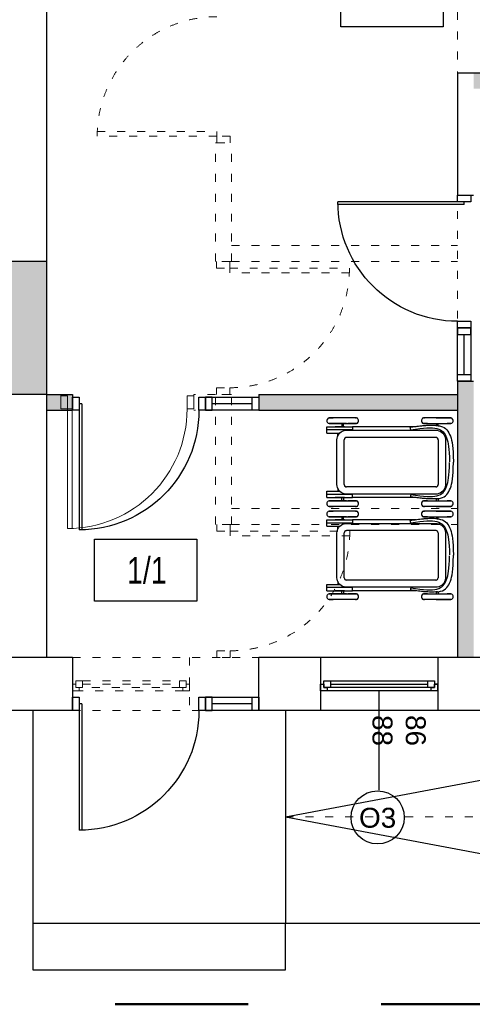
# Model space of a CAD drawing. Header units: millimetres. Extents: x 3698380 to 4312681, y 679670 to 844285.
# Tile 33 of 100: x 3970672 to 3974075, y 709262 to 716673. Entities that reach past the tile are written whole.
import ezdxf
from ezdxf.enums import TextEntityAlignment as Align

# ---------------------------------------------------------------- set-up
doc = ezdxf.new("R2010")
doc.units = ezdxf.units.MM
doc.header["$LTSCALE"] = 10
doc.linetypes.add('1', pattern=[2, 1, -1])
doc.linetypes.add('ACAD_ISO03W100', pattern=[30, 12, -18])
doc.layers.add('0 20 cienka', color=8, linetype='Continuous', lineweight=20)
doc.layers.add('HVAC_zakres_opracowania', color=1, linetype='1', lineweight=50)
for name, color, linetype in [('_wytyczne ele', 6, 'Continuous'), ('A_bloki', 252, 'Continuous'), ('A_kreskowanie', 8, 'Continuous'), ('A_opis_pom', 3, 'Continuous'), ('A_sc_istn', 252, 'Continuous'), ('A_sc_proj', 2, 'Continuous'), ('A_stolarka', 252, 'Continuous'), ('A_wymiary', 1, 'Continuous')]:
    doc.layers.add(name, color=color, linetype=linetype)
doc.styles.get("Standard").update_dxf_attribs({"font": 'arial.ttf'})
doc.styles.add('Strzałki', font='ic-isocp.shx', dxfattribs={"width": 0.8})

# ---------------------------------------------------------------- blocks, each defined once
blk = doc.blocks.new('*U463')
at = {"color": 252}
for p, q in [((-16.5, 20), (-21.5, 20)), ((-21.5, 15), (-19, 15)), ((-19, 15), (-19, 17.5)), ((-19, 17.5), (-16.5, 17.5)), ((-14, 17.5), (-19, 17.5)), ((-19, 17.5), (-19, 12.5)), ((-16.5, 17.5), (-16.5, 20)), ((61.5, 20), (-16.5, 20)), ((-14, 12.5), (-14, 17.5)), ((59, 17.5), (-14, 17.5)), ((-14, 15), (59, 15)), ((64, 17.5), (59, 17.5)), ((59, 17.5), (59, 12.5)), ((66.5, 20), (61.5, 20)), ((61.5, 20), (61.5, 17.5)), ((61.5, 17.5), (64, 17.5)), ((64, 17.5), (64, 15)), ((64, 12.5), (64, 17.5)), ((64, 15), (66.5, 15)), ((-19, 12.5), (-14, 12.5)), ((-14, 12.5), (59, 12.5)), ((-14, 12.5), (59, 12.5)), ((59, 12.5), (64, 12.5))]:
    blk.add_line(p, q, dxfattribs=at)
for points in [[(-21.5, 20), (-21.5, 15), (-19, 15)], [(66.5, 20), (66.5, 15), (64, 15)]]:
    blk.add_lwpolyline(points, dxfattribs=at)
blk = doc.blocks.new('*U338')
at = {"color": 252}
blk.add_lwpolyline([(75, 0), (0, 0)], dxfattribs=at)
for tag, p in [('S', (30, 5)), ('H', (30, -20))]:
    blk.add_attdef(tag, text='', height=15, dxfattribs=at).set_placement(p, align=Align.CENTER)
blk = doc.blocks.new('*U469')
at = {"color": 252}
for points in [[(35, 900), (35, 0), (0, 0), (0, 900)], [(-50, -100), (0, -100), (0, 0), (-50, 0)], [(950, 0), (950, -100), (900, -100), (900, 0)]]:
    blk.add_lwpolyline(points, close=True, dxfattribs=at)
blk.add_arc((0, 0), 900, 0, 90, dxfattribs=at)
blk = doc.blocks.new('jndf')
at = {"layer": 'A_stolarka', "ltscale": 2}
for p, q in [((6685.7, -1555593.7), (6685.7, -1556543.7)), ((6685.7, -1555593.7), (6705.7, -1555593.7)), ((6705.7, -1555593.7), (6705.7, -1556543.7))]:
    blk.add_line(p, q, dxfattribs=at)
for points in [[(5755.7, -1555643.7), (5805.7, -1555643.7), (5805.7, -1555543.7), (5755.7, -1555543.7)], [(6705.7, -1555643.7), (6755.7, -1555643.7), (6755.7, -1555543.7), (6705.7, -1555543.7)]]:
    blk.add_lwpolyline(points, close=True, dxfattribs=at)
blk.add_arc((6705.7, -1555643.7), 900, 180, 270, dxfattribs=at)
blk = doc.blocks.new('WÓZEK DZIECIĘCY - WÓZEK DZIECIĘCY-1322588-0 PARTER')
at = {"layer": 'A_bloki'}
for p, q in [((-0.38, 0), (0, 0)), ((0.38, 0), (0, 0)), ((-33.27, -1.81), (-33.27, -2.16)), ((-33.27, -13.04), (-33.27, -1.81)), ((-33.27, -2.16), (-33.27, -2.53)), ((-33.27, -2.53), (-33.27, -2.91)), ((-33.27, -2.91), (-33.27, -3.31)), ((-33.27, -3.31), (-33.27, -3.72)), ((-33.27, -3.72), (-33.27, -4.15)), ((-33.27, -4.15), (-33.27, -4.59)), ((-33.27, -4.59), (-33.27, -5.04)), ((-33.27, -5.04), (-33.27, -5.5)), ((-33.27, -5.5), (-33.27, -5.97)), ((-33.27, -5.97), (-33.27, -6.45)), ((-33.27, -6.45), (-33.27, -6.94)), ((-33.27, -6.94), (-33.27, -7.44)), ((-28.98, -1.81), (-28.98, -4.77)), ((-28.98, -2.03), (-28.98, -1.81)), ((-28.98, -2.39), (-28.98, -2.03)), ((-28.98, -2.77), (-28.98, -2.39)), ((-28.98, -3.16), (-28.98, -2.77)), ((-28.98, -3.57), (-28.98, -3.16)), ((-28.98, -3.99), (-28.98, -3.57)), ((-28.98, -4.43), (-28.98, -3.99)), ((-28.98, -4.87), (-28.98, -4.43)), ((-28.98, -5.33), (-28.98, -4.87)), ((-28.98, -5.8), (-28.98, -5.33)), ((-28.98, -6.46), (-28.98, -5.6)), ((-28.98, -6.28), (-28.98, -5.8)), ((-28.98, -6.76), (-28.98, -6.28)), ((-28.98, -7.26), (-28.98, -6.76)), ((-28.98, -7.76), (-28.98, -7.26)), ((-28.98, -18.56), (-28.98, -7.35)), ((-21.8, -7.98), (-20.88, -7.24)), ((-20.88, -7.24), (-19.86, -6.66)), ((-19.86, -6.66), (-18.76, -6.25)), ((-18.76, -6.25), (-16.81, -5.99)), ((-16.81, -5.99), (0, -5.99)), ((0, -5.99), (16.81, -5.99)), ((16.81, -5.99), (18.76, -6.25)), ((18.76, -6.25), (19.86, -6.66)), ((19.86, -6.66), (20.88, -7.24)), ((20.88, -7.24), (21.8, -7.98)), ((28.98, -1.81), (28.98, -4.77)), ((28.98, -2.03), (28.98, -1.81)), ((28.98, -2.39), (28.98, -2.03)), ((28.98, -2.77), (28.98, -2.39)), ((28.98, -3.16), (28.98, -2.77)), ((28.98, -3.57), (28.98, -3.16)), ((28.98, -3.99), (28.98, -3.57)), ((28.98, -4.43), (28.98, -3.99)), ((28.98, -4.87), (28.98, -4.43)), ((28.98, -5.33), (28.98, -4.87)), ((28.98, -5.8), (28.98, -5.33)), ((28.98, -6.46), (28.98, -5.6)), ((28.98, -6.28), (28.98, -5.8)), ((28.98, -6.76), (28.98, -6.28)), ((28.98, -7.26), (28.98, -6.76)), ((28.98, -7.76), (28.98, -7.26)), ((28.98, -18.56), (28.98, -7.35)), ((33.27, -1.81), (33.27, -2.16)), ((33.27, -13.04), (33.27, -1.81)), ((33.27, -2.16), (33.27, -2.53)), ((33.27, -2.53), (33.27, -2.91)), ((33.27, -2.91), (33.27, -3.31)), ((33.27, -3.31), (33.27, -3.72)), ((33.27, -3.72), (33.27, -4.15)), ((33.27, -4.15), (33.27, -4.59)), ((33.27, -4.59), (33.27, -5.04)), ((33.27, -5.04), (33.27, -5.5)), ((33.27, -5.5), (33.27, -5.97)), ((33.27, -5.97), (33.27, -6.45)), ((33.27, -6.45), (33.27, -6.94)), ((33.27, -6.94), (33.27, -7.44)), ((-33.27, -7.44), (-33.27, -7.95)), ((-33.27, -7.95), (-33.27, -8.46)), ((-33.27, -8.46), (-33.27, -8.98)), ((-33.27, -8.98), (-33.27, -9.51)), ((-33.27, -9.51), (-33.27, -10.04)), ((-33.27, -10.04), (-33.27, -10.57)), ((-33.27, -10.57), (-33.27, -11.1)), ((-33.27, -11.1), (-33.27, -11.64)), ((-33.27, -11.64), (-33.27, -12.17)), ((-33.27, -12.17), (-33.27, -12.71)), ((-33.27, -12.71), (-33.27, -13.24)), ((-33.27, -13.24), (-33.27, -13.78)), ((-33.27, -13.78), (-33.27, -14.31)), ((-33.27, -14.31), (-33.27, -14.84)), ((-28.98, -8.28), (-28.98, -7.76)), ((-28.98, -8.79), (-28.98, -8.28)), ((-28.98, -9.31), (-28.98, -8.79)), ((-28.98, -9.84), (-28.98, -9.31)), ((-28.98, -10.37), (-28.98, -9.84)), ((-28.98, -10.91), (-28.98, -10.37)), ((-28.98, -11.44), (-28.98, -10.91)), ((-28.98, -11.98), (-28.98, -11.44)), ((-28.98, -12.51), (-28.98, -11.98)), ((-28.98, -13.05), (-28.98, -12.51)), ((-28.98, -13.58), (-28.98, -13.05)), ((-28.98, -14.11), (-28.98, -13.58)), ((-28.98, -14.64), (-28.98, -14.11)), ((-28.98, -15.17), (-28.98, -14.64)), ((-27.43, -11.45), (-28.76, -11.45)), ((-28.76, -12.64), (-27.57, -12.64)), ((-24.06, -13.23), (-23.96, -12.06)), ((-24.06, -43.6), (-24.06, -13.23)), ((-23.96, -12.06), (-23.68, -10.92)), ((-23.68, -10.92), (-23.22, -9.84)), ((-23.22, -9.84), (-22.58, -8.85)), ((-22.58, -8.85), (-21.8, -7.98)), ((-18.59, -13.23), (-18.59, -80.23)), ((-16.81, -11.46), (0, -11.46)), ((0, -11.46), (16.81, -11.46)), ((18.59, -13.23), (18.59, -80.23)), ((21.8, -7.98), (22.58, -8.85)), ((22.58, -8.85), (23.22, -9.84)), ((23.22, -9.84), (23.68, -10.92)), ((23.68, -10.92), (23.96, -12.06)), ((23.96, -12.06), (24.06, -13.23)), ((24.06, -13.23), (24.06, -43.6)), ((27.43, -11.45), (28.76, -11.45)), ((28.76, -12.64), (27.57, -12.64)), ((28.98, -8.28), (28.98, -7.76)), ((28.98, -8.79), (28.98, -8.28)), ((28.98, -9.31), (28.98, -8.79)), ((28.98, -9.84), (28.98, -9.31)), ((28.98, -10.37), (28.98, -9.84)), ((28.98, -10.91), (28.98, -10.37)), ((28.98, -11.44), (28.98, -10.91)), ((28.98, -11.98), (28.98, -11.44)), ((28.98, -12.51), (28.98, -11.98)), ((28.98, -13.05), (28.98, -12.51)), ((28.98, -13.58), (28.98, -13.05)), ((28.98, -14.11), (28.98, -13.58)), ((28.98, -14.64), (28.98, -14.11)), ((28.98, -15.17), (28.98, -14.64)), ((33.27, -7.44), (33.27, -7.95)), ((33.27, -7.95), (33.27, -8.46)), ((33.27, -8.46), (33.27, -8.98)), ((33.27, -8.98), (33.27, -9.51)), ((33.27, -9.51), (33.27, -10.04)), ((33.27, -10.04), (33.27, -10.57)), ((33.27, -10.57), (33.27, -11.1)), ((33.27, -11.1), (33.27, -11.64)), ((33.27, -11.64), (33.27, -12.17)), ((33.27, -12.17), (33.27, -12.71)), ((33.27, -12.71), (33.27, -13.24)), ((33.27, -13.24), (33.27, -13.78)), ((33.27, -13.78), (33.27, -14.31)), ((33.27, -14.31), (33.27, -14.84)), ((-33.27, -14.84), (-33.27, -15.36)), ((-33.27, -15.36), (-33.27, -15.88)), ((-33.27, -15.88), (-33.27, -16.39)), ((-33.27, -15.89), (-33.27, -20.92)), ((-33.27, -16.39), (-33.27, -16.89)), ((-33.27, -16.89), (-33.27, -17.39)), ((-33.27, -17.39), (-33.27, -17.88)), ((-33.27, -17.88), (-33.27, -18.36)), ((-33.27, -18.36), (-33.27, -18.83)), ((-33.27, -18.83), (-33.27, -19.29)), ((-33.27, -19.29), (-33.27, -19.73)), ((-33.27, -19.73), (-33.27, -20.17)), ((-33.27, -20.17), (-33.27, -20.59)), ((-33.27, -20.59), (-33.27, -21)), ((-33.27, -21), (-33.27, -21.39)), ((-33.27, -21.39), (-33.27, -21.77)), ((-33.27, -22.36), (-33.27, -21.62)), ((-33.27, -21.77), (-33.27, -22.14)), ((-33.27, -22.14), (-33.27, -22.36)), ((-28.98, -15.69), (-28.98, -15.17)), ((-28.98, -16.2), (-28.98, -15.69)), ((-28.98, -16.71), (-28.98, -16.2)), ((-28.98, -17.21), (-28.98, -16.71)), ((-28.98, -17.7), (-28.98, -17.21)), ((-28.98, -18.18), (-28.98, -17.7)), ((-28.98, -18.66), (-28.98, -18.18)), ((-28.98, -19.12), (-28.98, -18.66)), ((-28.98, -19.57), (-28.98, -19.12)), ((-28.98, -19.39), (-28.98, -22.36)), ((-28.98, -20.01), (-28.98, -19.57)), ((-28.98, -20.44), (-28.98, -20.01)), ((-28.98, -20.85), (-28.98, -20.44)), ((-28.98, -21.25), (-28.98, -20.85)), ((-28.98, -21.64), (-28.98, -21.25)), ((-28.98, -22.01), (-28.98, -21.64)), ((-28.98, -22.36), (-28.98, -22.01)), ((28.98, -15.69), (28.98, -15.17)), ((28.98, -16.2), (28.98, -15.69)), ((28.98, -16.71), (28.98, -16.2)), ((28.98, -17.21), (28.98, -16.71)), ((28.98, -17.7), (28.98, -17.21)), ((28.98, -18.18), (28.98, -17.7)), ((28.98, -18.66), (28.98, -18.18)), ((28.98, -19.12), (28.98, -18.66)), ((28.98, -19.57), (28.98, -19.12)), ((28.98, -19.39), (28.98, -22.36)), ((28.98, -20.01), (28.98, -19.57)), ((28.98, -20.44), (28.98, -20.01)), ((28.98, -20.85), (28.98, -20.44)), ((28.98, -21.25), (28.98, -20.85)), ((28.98, -21.64), (28.98, -21.25)), ((28.98, -22.01), (28.98, -21.64)), ((28.98, -22.36), (28.98, -22.01)), ((33.27, -14.84), (33.27, -15.36)), ((33.27, -15.36), (33.27, -15.88)), ((33.27, -15.88), (33.27, -16.39)), ((33.27, -15.89), (33.27, -20.92)), ((33.27, -16.39), (33.27, -16.89)), ((33.27, -16.89), (33.27, -17.39)), ((33.27, -17.39), (33.27, -17.88)), ((33.27, -17.88), (33.27, -18.36)), ((33.27, -18.36), (33.27, -18.83)), ((33.27, -18.83), (33.27, -19.29)), ((33.27, -19.29), (33.27, -19.73)), ((33.27, -19.73), (33.27, -20.17)), ((33.27, -20.17), (33.27, -20.59)), ((33.27, -20.59), (33.27, -21)), ((33.27, -21), (33.27, -21.39)), ((33.27, -21.39), (33.27, -21.77)), ((33.27, -22.36), (33.27, -21.62)), ((33.27, -21.77), (33.27, -22.14)), ((33.27, -22.14), (33.27, -22.36)), ((-26.68, -28.03), (-26.68, -75.92)), ((26.68, -28.03), (26.68, -75.92)), ((-24.06, -31.98), (-26.68, -32.38)), ((24.06, -31.98), (26.68, -32.38)), ((-24.06, -80.23), (-24.06, -43.6)), ((24.06, -43.6), (24.06, -80.23)), ((-33.27, -72.89), (-33.27, -73.24)), ((-33.27, -73.63), (-33.27, -72.89)), ((-33.27, -73.24), (-33.27, -73.61)), ((-33.27, -73.61), (-33.27, -74)), ((-33.27, -74), (-33.27, -74.4)), ((-28.98, -72.89), (-28.98, -79.36)), ((-28.98, -73.11), (-28.98, -72.89)), ((-28.98, -73.47), (-28.98, -73.11)), ((-28.98, -73.85), (-28.98, -73.47)), ((-28.98, -74.25), (-28.98, -73.85)), ((28.98, -72.89), (28.98, -79.36)), ((28.98, -73.11), (28.98, -72.89)), ((28.98, -73.47), (28.98, -73.11)), ((28.98, -73.85), (28.98, -73.47)), ((28.98, -74.25), (28.98, -73.85)), ((33.27, -72.89), (33.27, -73.24)), ((33.27, -73.63), (33.27, -72.89)), ((33.27, -73.24), (33.27, -73.61)), ((33.27, -73.61), (33.27, -74)), ((33.27, -74), (33.27, -74.4)), ((-33.27, -74.33), (-33.27, -87.9)), ((-33.27, -74.4), (-33.27, -74.81)), ((-33.27, -74.81), (-33.27, -75.24)), ((-33.27, -75.24), (-33.27, -75.68)), ((-33.27, -75.68), (-33.27, -76.13)), ((-33.27, -76.13), (-33.27, -76.59)), ((-33.27, -76.59), (-33.27, -77.06)), ((-33.27, -77.06), (-33.27, -77.55)), ((-33.27, -77.55), (-33.27, -78.04)), ((-33.27, -78.04), (-33.27, -78.54)), ((-33.27, -78.54), (-33.27, -79.05)), ((-33.27, -79.05), (-33.27, -79.56)), ((-33.27, -79.56), (-33.27, -80.08)), ((-33.27, -80.08), (-33.27, -80.6)), ((-33.27, -80.6), (-33.27, -81.13)), ((-33.27, -81.13), (-33.27, -81.66)), ((-28.98, -74.66), (-28.98, -74.25)), ((-28.98, -75.08), (-28.98, -74.66)), ((-28.98, -75.51), (-28.98, -75.08)), ((-28.98, -75.96), (-28.98, -75.51)), ((-28.98, -76.42), (-28.98, -75.96)), ((-28.98, -76.89), (-28.98, -76.42)), ((-28.98, -77.37), (-28.98, -76.89)), ((-28.98, -77.86), (-28.98, -77.37)), ((-28.98, -78.35), (-28.98, -77.86)), ((-28.98, -78.86), (-28.98, -78.35)), ((-28.98, -79.37), (-28.98, -78.86)), ((-28.98, -79.89), (-28.98, -79.37)), ((-28.98, -80.41), (-28.98, -79.89)), ((-28.98, -80.29), (-28.98, -93.44)), ((-28.98, -80.94), (-28.98, -80.41)), ((-28.98, -81.47), (-28.98, -80.94)), ((-28.98, -82), (-28.98, -81.47)), ((-26.68, -75.92), (-24.32, -75.92)), ((-26.68, -81.85), (-26.68, -75.92)), ((-24.32, -75.92), (-24.32, -95.08)), ((-23.79, -82.19), (-24.06, -80.23)), ((24.06, -80.23), (23.79, -82.19)), ((24.32, -75.92), (24.32, -95.08)), ((26.68, -75.92), (24.32, -75.92)), ((26.68, -81.85), (26.68, -75.92)), ((28.98, -74.66), (28.98, -74.25)), ((28.98, -75.08), (28.98, -74.66)), ((28.98, -75.51), (28.98, -75.08)), ((28.98, -75.96), (28.98, -75.51)), ((28.98, -76.42), (28.98, -75.96)), ((28.98, -76.89), (28.98, -76.42)), ((28.98, -77.37), (28.98, -76.89)), ((28.98, -77.86), (28.98, -77.37)), ((28.98, -78.35), (28.98, -77.86)), ((28.98, -78.86), (28.98, -78.35)), ((28.98, -79.37), (28.98, -78.86)), ((28.98, -79.89), (28.98, -79.37)), ((28.98, -80.41), (28.98, -79.89)), ((28.98, -80.29), (28.98, -93.44)), ((28.98, -80.94), (28.98, -80.41)), ((28.98, -81.47), (28.98, -80.94)), ((28.98, -82), (28.98, -81.47)), ((33.27, -74.33), (33.27, -87.9)), ((33.27, -74.4), (33.27, -74.81)), ((33.27, -74.81), (33.27, -75.24)), ((33.27, -75.24), (33.27, -75.68)), ((33.27, -75.68), (33.27, -76.13)), ((33.27, -76.13), (33.27, -76.59)), ((33.27, -76.59), (33.27, -77.06)), ((33.27, -77.06), (33.27, -77.55)), ((33.27, -77.55), (33.27, -78.04)), ((33.27, -78.04), (33.27, -78.54)), ((33.27, -78.54), (33.27, -79.05)), ((33.27, -79.05), (33.27, -79.56)), ((33.27, -79.56), (33.27, -80.08)), ((33.27, -80.08), (33.27, -80.6)), ((33.27, -80.6), (33.27, -81.13)), ((33.27, -81.13), (33.27, -81.66)), ((-33.27, -81.66), (-33.27, -82.2)), ((-33.27, -82.2), (-33.27, -82.73)), ((-33.27, -82.73), (-33.27, -83.27)), ((-33.27, -83.27), (-33.27, -83.81)), ((-33.27, -83.81), (-33.27, -84.34)), ((-33.27, -84.34), (-33.27, -84.88)), ((-33.27, -84.88), (-33.27, -85.41)), ((-33.27, -85.41), (-33.27, -85.93)), ((-33.27, -85.93), (-33.27, -86.46)), ((-33.27, -86.46), (-33.27, -86.97)), ((-33.27, -86.97), (-33.27, -87.48)), ((-33.27, -87.48), (-33.27, -87.99)), ((-33.27, -87.99), (-33.27, -88.48)), ((-33.27, -88.48), (-33.27, -88.97)), ((-33.27, -88.79), (-33.27, -89.65)), ((-28.98, -82.54), (-28.98, -82)), ((-28.98, -83.07), (-28.98, -82.54)), ((-28.98, -83.61), (-28.98, -83.07)), ((-28.98, -84.15), (-28.98, -83.61)), ((-28.98, -84.68), (-28.98, -84.15)), ((-28.98, -85.21), (-28.98, -84.68)), ((-28.98, -85.74), (-28.98, -85.21)), ((-28.98, -86.26), (-28.98, -85.74)), ((-28.98, -86.78), (-28.98, -86.26)), ((-28.98, -87.3), (-28.98, -86.78)), ((-28.98, -87.8), (-28.98, -87.3)), ((-28.98, -88.3), (-28.98, -87.8)), ((-28.98, -88.79), (-28.98, -88.3)), ((-28.98, -89.28), (-28.98, -88.79)), ((-26.68, -82.6), (-28.76, -82.6)), ((-28.76, -83.79), (-26.68, -83.79)), ((-26.68, -83.44), (-26.68, -81.85)), ((-26.68, -81.85), (-26.68, -83.44)), ((-26.68, -86.33), (-26.68, -83.14)), ((-26.68, -84.81), (-26.68, -83.44)), ((-26.68, -83.44), (-26.68, -84.81)), ((-26.68, -85.9), (-26.68, -84.81)), ((-26.68, -84.81), (-26.68, -85.9)), ((-26.68, -86.71), (-26.68, -85.9)), ((-26.68, -85.9), (-26.68, -86.71)), ((-26.68, -88.42), (-26.68, -86.33)), ((-26.68, -87.33), (-26.68, -86.71)), ((-26.68, -86.71), (-26.68, -87.33)), ((-26.68, -87.86), (-26.68, -87.33)), ((-26.68, -87.33), (-26.68, -87.86)), ((-26.68, -95.08), (-26.68, -87.86)), ((-26.68, -87.86), (-26.68, -88.33)), ((-26.68, -88.77), (-26.68, -88.33)), ((-26.68, -88.33), (-26.68, -88.77)), ((-23.38, -83.29), (-23.79, -82.19)), ((-22.8, -84.31), (-23.38, -83.29)), ((-22.07, -85.23), (-22.8, -84.31)), ((-21.19, -86.01), (-22.07, -85.23)), ((-21.94, -95.08), (-21.94, -85.34)), ((-19.67, -86.89), (-21.94, -86.89)), ((-20.2, -86.64), (-21.19, -86.01)), ((-19.12, -87.1), (-20.2, -86.64)), ((-17.98, -87.39), (-19.12, -87.1)), ((-16.81, -87.48), (-17.98, -87.39)), ((0, -82.01), (-16.81, -82.01)), ((0, -87.48), (-16.81, -87.48)), ((16.81, -82.01), (0, -82.01)), ((16.81, -87.48), (0, -87.48)), ((17.98, -87.39), (16.81, -87.48)), ((19.12, -87.1), (17.98, -87.39)), ((20.2, -86.64), (19.12, -87.1)), ((19.67, -86.89), (21.94, -86.89)), ((21.19, -86.01), (20.2, -86.64)), ((22.07, -85.23), (21.19, -86.01)), ((21.94, -95.08), (21.94, -85.34)), ((22.8, -84.31), (22.07, -85.23)), ((23.38, -83.29), (22.8, -84.31)), ((23.79, -82.19), (23.38, -83.29)), ((26.68, -83.44), (26.68, -81.85)), ((26.68, -81.85), (26.68, -83.44)), ((26.68, -82.6), (28.76, -82.6)), ((26.68, -86.33), (26.68, -83.14)), ((26.68, -84.81), (26.68, -83.44)), ((26.68, -83.44), (26.68, -84.81)), ((28.76, -83.79), (26.68, -83.79)), ((26.68, -85.9), (26.68, -84.81)), ((26.68, -84.81), (26.68, -85.9)), ((26.68, -86.71), (26.68, -85.9)), ((26.68, -85.9), (26.68, -86.71)), ((26.68, -88.42), (26.68, -86.33)), ((26.68, -87.33), (26.68, -86.71)), ((26.68, -86.71), (26.68, -87.33)), ((26.68, -95.08), (26.68, -87.33)), ((26.68, -87.33), (26.68, -87.86)), ((26.68, -88.33), (26.68, -87.86)), ((26.68, -87.86), (26.68, -88.33)), ((26.68, -88.77), (26.68, -88.33)), ((26.68, -88.33), (26.68, -88.77)), ((28.98, -82.54), (28.98, -82)), ((28.98, -83.07), (28.98, -82.54)), ((28.98, -83.61), (28.98, -83.07)), ((28.98, -84.15), (28.98, -83.61)), ((28.98, -84.68), (28.98, -84.15)), ((28.98, -85.21), (28.98, -84.68)), ((28.98, -85.74), (28.98, -85.21)), ((28.98, -86.26), (28.98, -85.74)), ((28.98, -86.78), (28.98, -86.26)), ((28.98, -87.3), (28.98, -86.78)), ((28.98, -87.8), (28.98, -87.3)), ((28.98, -88.3), (28.98, -87.8)), ((28.98, -88.79), (28.98, -88.3)), ((28.98, -89.28), (28.98, -88.79)), ((33.27, -81.66), (33.27, -82.2)), ((33.27, -82.2), (33.27, -82.73)), ((33.27, -82.73), (33.27, -83.27)), ((33.27, -83.27), (33.27, -83.81)), ((33.27, -83.81), (33.27, -84.34)), ((33.27, -84.34), (33.27, -84.88)), ((33.27, -84.88), (33.27, -85.41)), ((33.27, -85.41), (33.27, -85.93)), ((33.27, -85.93), (33.27, -86.46)), ((33.27, -86.46), (33.27, -86.97)), ((33.27, -86.97), (33.27, -87.48)), ((33.27, -87.48), (33.27, -87.99)), ((33.27, -87.99), (33.27, -88.48)), ((33.27, -88.48), (33.27, -88.97)), ((-33.27, -88.97), (-33.27, -89.45)), ((-33.27, -89.45), (-33.27, -89.92)), ((-33.27, -89.92), (-33.27, -90.38)), ((-33.27, -90.38), (-33.27, -90.82)), ((-33.27, -93.44), (-33.27, -90.47)), ((-33.27, -90.82), (-33.27, -91.26)), ((-33.27, -91.26), (-33.27, -91.68)), ((-33.27, -91.68), (-33.27, -92.08)), ((-33.27, -92.08), (-33.27, -92.48)), ((-33.27, -92.48), (-33.27, -92.85)), ((-33.27, -92.85), (-33.27, -93.22)), ((-33.27, -93.22), (-33.27, -93.44)), ((-28.98, -89.75), (-28.98, -89.28)), ((-28.98, -90.21), (-28.98, -89.75)), ((-28.98, -90.66), (-28.98, -90.21)), ((-28.98, -91.1), (-28.98, -90.66)), ((-28.98, -91.52), (-28.98, -91.1)), ((-28.98, -91.94), (-28.98, -91.52)), ((-28.98, -92.33), (-28.98, -91.94)), ((-28.98, -92.72), (-28.98, -92.33)), ((-28.98, -93.08), (-28.98, -92.72)), ((-28.98, -93.44), (-28.98, -93.08)), ((-21.94, -95.08), (-26.68, -95.08)), ((26.68, -95.08), (21.94, -95.08)), ((28.98, -89.75), (28.98, -89.28)), ((28.98, -90.21), (28.98, -89.75)), ((28.98, -90.66), (28.98, -90.21)), ((28.98, -91.1), (28.98, -90.66)), ((28.98, -91.52), (28.98, -91.1)), ((28.98, -91.94), (28.98, -91.52)), ((28.98, -92.33), (28.98, -91.94)), ((28.98, -92.72), (28.98, -92.33)), ((28.98, -93.08), (28.98, -92.72)), ((28.98, -93.44), (28.98, -93.08)), ((33.27, -88.97), (33.27, -89.45)), ((33.27, -89.45), (33.27, -89.92)), ((33.27, -89.92), (33.27, -90.38)), ((33.27, -90.38), (33.27, -90.82)), ((33.27, -93.44), (33.27, -90.47)), ((33.27, -90.82), (33.27, -91.26)), ((33.27, -91.26), (33.27, -91.68)), ((33.27, -91.68), (33.27, -92.08)), ((33.27, -92.08), (33.27, -92.48)), ((33.27, -92.48), (33.27, -92.85)), ((33.27, -92.85), (33.27, -93.22)), ((33.27, -93.22), (33.27, -93.44))]:
    blk.add_line(p, q, dxfattribs=at)
for centre, start, end in [((-16.81, -13.23), 90, 180), ((-16.81, -13.23), 166.49033, 180), ((-16.81, -13.23), 152.49106, 162.50894), ((-16.81, -13.23), 121.49033, 148.50967), ((-16.81, -13.23), 107.49106, 117.50894), ((-16.81, -13.23), 90, 103.50967), ((16.81, -13.23), 0, 90), ((16.81, -13.23), 76.49033, 90), ((16.81, -13.23), 62.49106, 72.50894), ((16.81, -13.23), 31.49033, 58.50967), ((16.81, -13.23), 17.49106, 27.50894), ((16.81, -13.23), 0, 13.50967), ((-16.81, -80.23), 180, 270), ((-16.81, -80.23), 180, 193.50967), ((-16.81, -80.23), 197.49106, 207.50894), ((-16.81, -80.23), 211.49033, 238.50967), ((16.81, -80.23), 270, 0), ((16.81, -80.23), 301.49033, 328.50967), ((16.81, -80.23), 332.49106, 342.50894), ((16.81, -80.23), 346.49033, 0), ((-16.81, -80.23), 242.49106, 252.50894), ((-16.81, -80.23), 256.49033, 270), ((16.81, -80.23), 270, 283.50967), ((16.81, -80.23), 287.49106, 297.50894)]:
    blk.add_arc(centre, 1.78, start, end, dxfattribs=at)
for centre, ratio, start_param, end_param in [((-31.13, -1.81), 0.767481, 6.227865, 9.473408), ((31.13, -1.81), 0.767481, 6.227866, 9.480099), ((-31.13, -22.36), 0.764604, 3.086272, 6.338507), ((31.13, -22.36), 0.764604, 3.092909, 6.338506), ((-31.13, -72.89), 0.764604, 6.227865, 9.480099), ((31.13, -72.89), 0.764604, 6.227865, 9.480099), ((-31.13, -93.44), 0.767481, 3.086272, 6.338508), ((31.13, -93.44), 0.767481, 3.092965, 6.338506)]:
    blk.add_ellipse(centre, major_axis=(2.14, 0), ratio=ratio, start_param=start_param, end_param=end_param, dxfattribs=at)
for points, knots in [([(-27.62, -13.24), (-27.53, -11.89), (-26.64, -6.13), (-21.06, -1.88), (-11.2, 0), (-0.38, 0)], [-0.5602568, -0.5602568, -0.5602568, -0.5602568, -0.4944523, -0.2348886, 0, 0, 0, 0]), ([(27.6, -13.24), (27.53, -11.89), (26.64, -6.13), (21.06, -1.88), (11.2, 0), (0.38, 0)], [-0.5602568, -0.5602568, -0.5602568, -0.5602568, -0.4944523, -0.2348886, 0, 0, 0, 0]), ([(-24.39, -32.03), (-24.39, -32.01), (-24.39, -31.99), (-24.4, -31.98), (-26.02, -21.92), (-26.7, -10.25), (-19.71, -4.79), (-10.46, -2.97), (-0.3, -2.97)], [0.036693, 0.036693, 0.036693, 0.036693, 0.0371187, 0.0371187, 0.0371187, 0.2905198, 0.5500836, 0.7849722, 0.7849722, 0.7849722, 0.7849722]), ([(24.39, -32.03), (24.39, -32.01), (24.39, -31.99), (24.4, -31.98), (26.02, -21.92), (26.7, -10.25), (19.71, -4.79), (10.46, -2.97), (0.3, -2.97)], [0.036693, 0.036693, 0.036693, 0.036693, 0.0371187, 0.0371187, 0.0371187, 0.2905198, 0.5500836, 0.7849722, 0.7849722, 0.7849722, 0.7849722]), ([(-27.51, -12.02), (-27.57, -12.8), (-27.62, -13.79), (-27.65, -14.77), (-27.67, -15.9)], [0, 0, 0, 0, 0.125, 0.1562584, 0.1562584, 0.1562584, 0.1562584]), ([(27.51, -12.02), (27.59, -12.8), (27.62, -13.79), (27.65, -14.77), (27.67, -15.9)], [0, 0, 0, 0, 0.125, 0.1562584, 0.1562584, 0.1562584, 0.1562584]), ([(-27.67, -15.9), (-27.67, -16.18), (-27.67, -17.26), (-27.6, -18.73), (-27.49, -20.31), (-27.4, -21.5), (-27.3, -22.69), (-27.14, -24.29), (-26.82, -27.08), (-26.51, -29.46), (-26.06, -32.28)], [0.2051655, 0.2051655, 0.2051655, 0.2051655, 0.25, 0.375, 0.4375, 0.5, 0.5625, 0.625, 0.75, 1, 1, 1, 1]), ([(27.67, -15.9), (27.67, -16.18), (27.67, -17.26), (27.6, -18.73), (27.49, -20.31), (27.4, -21.5), (27.3, -22.69), (27.14, -24.29), (26.82, -27.08), (26.51, -29.46), (26.06, -32.28)], [0.2051655, 0.2051655, 0.2051655, 0.2051655, 0.25, 0.375, 0.4375, 0.5, 0.5625, 0.625, 0.75, 1, 1, 1, 1])]:
    blk.add_open_spline(points, degree=3, knots=knots, dxfattribs=at)
blk = doc.blocks.new('d')
at = {"layer": 'A_kreskowanie', "ltscale": 2}
h = blk.add_hatch(color=252, dxfattribs=at)
h.dxf.hatch_style = 1
h.paths.add_polyline_path([(3731432.76, 791007.02), (3731312.76, 791007.02), (3731312.76, 789647.02), (3731432.76, 789647.02)])
h.paths.add_polyline_path([(3732874.74, 789327.02), (3732874.74, 789347.02), (3731432.76, 789347.02), (3731432.76, 789227.02), (3732874.74, 789227.02)])
h.paths.add_polyline_path([(3732754.74, 789227.02), (3732634.74, 789227.02), (3732634.74, 789127.02), (3732754.74, 789127.02)])
h.paths.add_polyline_path([(3734281.53, 789347.02), (3733874.74, 789347.02), (3733874.74, 789227.02), (3734281.53, 789227.02)])
h.paths.add_polyline_path([(3734161.53, 791007.02), (3734041.53, 791007.02), (3734041.53, 790927.02), (3734041.53, 790357.02), (3734041.53, 789347.02), (3734161.53, 789347.02)])
h.paths.add_polyline_path([(3736381.9, 791007.02), (3736261.9, 791007.02), (3736261.9, 789347.02), (3735463.65, 789347.02), (3735314.74, 789347.02), (3735314.74, 789227.02), (3736381.9, 789227.02)])
h.paths.add_polyline_path([(3735583.65, 789227.02), (3735463.65, 789227.02), (3735463.65, 787727.02), (3735583.65, 787727.02)])
h.paths.add_polyline_path([(3732754.74, 788122.56), (3732634.74, 788122.56), (3732634.74, 787727.02), (3732754.74, 787727.02)])
h.paths.add_polyline_path([(3731432.76, 789527.02), (3731312.76, 789527.02), (3731312.76, 787727.02), (3731432.76, 787727.02)])
h.paths.add_polyline_path([(3730049.12, 787727.02), (3729235.08, 787727.02), (3729235.08, 787627.02), (3729285.08, 787627.02), (3729285.08, 787527.02, 0.0278424), (3729290.65, 787427.02), (3730049.12, 787427.02)])
h.paths.add_polyline_path([(3729285.08, 787527.02), (3729235.08, 787527.02), (3729235.08, 787427.02), (3729290.65, 787427.02, -0.0278424)], flags=17)
h.paths.add_polyline_path([(3729285.08, 787627.02), (3729235.08, 787627.02), (3729235.08, 787527.02), (3729285.08, 787527.02)], flags=17)
h.paths.add_polyline_path([(3729114.74, 784607.02), (3728714.74, 784607.02), (3728714.74, 783607.02), (3729114.74, 783607.02)])
h.paths.add_polyline_path([(3729220.66, 783607.02), (3729114.74, 783607.02), (3729114.74, 783487.02), (3729220.66, 783487.02)])
h.paths.add_polyline_path([(3729309.74, 783607.02), (3729220.66, 783607.02), (3729220.66, 783487.02), (3729309.74, 783487.02)])
h.paths.add_polyline_path([(3732204.74, 783607.02), (3730709.74, 783607.02), (3730709.74, 783487.02), (3732204.74, 783487.02)])
h.paths.add_polyline_path([(3732324.74, 783707.02), (3732204.74, 783707.02), (3732204.74, 781627.02), (3732324.74, 781627.02)])
h.paths.add_polyline_path([(3735344.74, 786027.02), (3735224.74, 786027.02), (3732324.74, 786027.02), (3732324.74, 785907.02), (3735224.74, 785907.02), (3735224.74, 781627.02), (3735344.74, 781627.02)])
h.paths.add_polyline_path([(3744114.74, 791127.02), (3735314.74, 791127.02), (3735314.74, 791007.02), (3744114.74, 791007.02)])
h.paths.add_polyline_path([(3740100.05, 791007.02), (3739980.05, 791007.02), (3739980.05, 787727.02), (3740100.05, 787727.02)])
h.paths.add_polyline_path([(3742214.74, 791007.02), (3742094.74, 791007.02), (3742094.74, 787727.02), (3742214.74, 787727.02)])
h.paths.add_polyline_path([(3727024.74, 793327.02), (3726904.74, 793327.02), (3726904.74, 789127.02), (3727024.74, 789127.02)])
at = {"layer": '0 20 cienka', "color": 252, "linetype": 'ACAD_ISO03W100', "ltscale": 0.5}
for p, q in [((3729309.74, 781627.02), (3730709.74, 781627.02)), ((3729334.74, 781452), (3729384.74, 781452)), ((3729334.74, 781402), (3729334.74, 781452)), ((3729384.74, 781452), (3730114.74, 781452)), ((3729384.74, 781452), (3729384.74, 781402)), ((3729384.74, 781452), (3730114.74, 781452)), ((3730114.74, 781402), (3730114.74, 781452)), ((3730114.74, 781452), (3730164.74, 781452)), ((3730164.74, 781452), (3730164.74, 781402)), ((3729309.74, 781427), (3729334.74, 781427)), ((3729359.74, 781377), (3729309.74, 781377)), ((3729334.74, 781427), (3729334.74, 781402)), ((3729334.74, 781402), (3729359.74, 781402)), ((3729384.74, 781402), (3729334.74, 781402)), ((3729359.74, 781402), (3729359.74, 781377)), ((3730139.74, 781377), (3729359.74, 781377)), ((3729384.74, 781427), (3730114.74, 781427)), ((3730114.74, 781402), (3729384.74, 781402)), ((3730164.74, 781402), (3730114.74, 781402)), ((3730139.74, 781377), (3730139.74, 781402)), ((3730139.74, 781402), (3730164.74, 781402)), ((3730189.74, 781377), (3730139.74, 781377)), ((3730164.74, 781402), (3730164.74, 781427)), ((3730164.74, 781427), (3730189.74, 781427)), ((3729309.74, 781227.02), (3730709.74, 781227.02)), ((3730909.74, 780427.02), (3735169.87, 780427.02))]:
    blk.add_line(p, q, dxfattribs=at)
for points in [[(3732204.74, 781627.02), (3732204.74, 787427.02)], [(3730384.74, 784607.02), (3730384.74, 785499.45)], [(3730384.74, 785499.45), (3730504.74, 785499.45)], [(3730504.74, 784607.02), (3730504.74, 785499.45)], [(3730504.74, 784727.02), (3732204.74, 784727.02)], [(3730504.74, 784607.02), (3730384.74, 784607.02)], [(3730504.74, 784607.02), (3732204.74, 784607.02)], [(3729220.66, 783607.02), (3729114.74, 783607.02)], [(3729220.66, 783607.02), (3729220.66, 783487.02)], [(3730384.74, 783607.02), (3730220.66, 783607.02)], [(3730220.66, 783607.02), (3730220.66, 783487.02)], [(3730384.74, 782627.02), (3730384.74, 783607.02)], [(3730504.74, 783607.02), (3730384.74, 783607.02)], [(3730504.74, 782627.02), (3730504.74, 783607.02)], [(3729220.66, 783487.02), (3729114.74, 783487.02)], [(3730384.74, 783487.02), (3730220.66, 783487.02)], [(3730504.74, 782747.02), (3732204.74, 782747.02)], [(3730504.74, 782627.02), (3730384.74, 782627.02)], [(3730504.74, 782627.02), (3732204.74, 782627.02)], [(3730189.74, 781627.02), (3730189.74, 781227.02)], [(3729309.74, 781377), (3729309.74, 781427), (3729334.74, 781427.02)], [(3730189.74, 781377), (3730189.74, 781427.02), (3730164.74, 781427)]]:
    blk.add_lwpolyline(points, dxfattribs=at)
for points in [[(3729494.74, 785584.45), (3730394.74, 785584.45), (3730394.74, 785549.45), (3729494.74, 785549.45)], [(3730494.74, 785499.45), (3730494.74, 785549.45), (3730394.74, 785549.45), (3730394.74, 785499.45)], [(3730391.08, 784607.02), (3730391.08, 784557.02), (3730491.08, 784557.02), (3730491.08, 784607.02)], [(3731391.08, 784522.02), (3730491.08, 784522.02), (3730491.08, 784557.02), (3731391.08, 784557.02)], [(3730491.08, 783607.02), (3730391.08, 783607.02), (3730391.08, 783657.02), (3730491.08, 783657.02)], [(3730393.99, 782627.02), (3730393.99, 782577.02), (3730493.99, 782577.02), (3730493.99, 782627.02)], [(3731393.99, 782542.02), (3730493.99, 782542.02), (3730493.99, 782577.02), (3731393.99, 782577.02)], [(3730493.99, 781627.02), (3730393.99, 781627.02), (3730393.99, 781677.02), (3730493.99, 781677.02)]]:
    blk.add_lwpolyline(points, close=True, dxfattribs=at)
for centre, start, end in [((3730394.74, 785549.45), 90, 180), ((3730491.08, 784557.02), 270, 0), ((3730493.99, 782577.02), 270, 0)]:
    blk.add_arc(centre, 900, start, end, dxfattribs=at)
at = {"layer": 'A_opis_pom', "color": 252, "ltscale": 2}
for points in [[(3731327.16, 786839.01), (3732096.08, 786839.01), (3732096.08, 786373.58), (3731327.16, 786373.58)], [(3729474.86, 782516.11), (3730243.78, 782516.11), (3730243.78, 782050.69), (3729474.86, 782050.69)]]:
    blk.add_lwpolyline(points, close=True, dxfattribs=at)
at = {"layer": 'A_sc_istn', "color": 252}
for points in [[(3729114.74, 791427.02), (3729114.74, 784607.02)], [(3729114.74, 784607.02), (3728714.74, 784607.02)], [(3729114.74, 783607.02), (3728714.74, 783607.02)], [(3729114.74, 783607.02), (3729114.74, 781627.02)], [(3729309.74, 781627.02), (3728264.74, 781627.02)], [(3729309.74, 781627.02), (3729309.74, 781227.02)], [(3748199.74, 781627.02), (3730709.74, 781627.02)], [(3731174.74, 781627.02), (3731174.74, 781227.02)], [(3732054.74, 781627.02), (3732054.74, 781227.02)], [(3729309.74, 781227.02), (3728264.74, 781227.02)], [(3748199.74, 781227.02), (3730709.74, 781227.02)]]:
    blk.add_lwpolyline(points, dxfattribs=at)
blk.add_circle((3731603.11, 780423.26), 200, dxfattribs=at)
at = {"layer": 'A_sc_proj', "color": 252, "ltscale": 2}
for p, q in [((3732204.74, 786027.02), (3735344.74, 786027.02)), ((3732204.74, 785107.02), (3732324.74, 785107.02)), ((3729114.74, 784607.02), (3729114.74, 783607.02)), ((3732204.74, 783707.02), (3732324.74, 783707.02)), ((3729114.74, 783607.02), (3729309.74, 783607.02)), ((3730709.74, 783607.02), (3732204.74, 783607.02)), ((3729114.74, 783487.02), (3729309.74, 783487.02)), ((3730709.74, 783487.02), (3732204.74, 783487.02)), ((3730709.74, 781227.02), (3730709.74, 781627.02))]:
    blk.add_line(p, q, dxfattribs=at)
at = {"layer": 'A_sc_proj', "color": 252, "ltscale": 16}
for p, q in [((3729309.74, 783607.02), (3729309.74, 783487.02)), ((3730709.74, 783607.02), (3730709.74, 783487.02))]:
    blk.add_line(p, q, dxfattribs=at)
at = {"layer": 'A_sc_proj', "color": 252, "ltscale": 2}
for points in [[(3732204.74, 786027.02), (3732204.74, 785107.02)], [(3732204.74, 783707.02), (3732204.74, 781627.02)]]:
    blk.add_lwpolyline(points, dxfattribs=at)
at = {"layer": 'A_stolarka', "color": 252, "ltscale": 2}
for p, q in [((3732254.74, 783757.02), (3732254.74, 784057.02)), ((3730659.74, 783537.02), (3730359.74, 783537.02)), ((3730659.74, 781277.02), (3730359.74, 781277.02))]:
    blk.add_line(p, q, dxfattribs=at)
at = {"layer": 'A_stolarka', "color": 252}
for p, q in [((3729009.74, 781227.02), (3729009.74, 779277.02)), ((3730909.74, 781227.02), (3730909.74, 779627.02)), ((3730909.74, 780427.02), (3735169.87, 781227.02)), ((3730909.74, 780427.02), (3735169.87, 779627.02)), ((3729009.74, 779627.02), (3735169.87, 779627.02)), ((3730909.74, 779277.02), (3730909.74, 779627.02)), ((3729009.74, 779277.02), (3730909.74, 779277.02))]:
    blk.add_line(p, q, dxfattribs=at)
at = {"layer": 'A_stolarka', "color": 252, "ltscale": 2}
for points in [[(3732204.74, 784107.02), (3732204.74, 784057.02), (3732304.74, 784057.02), (3732304.74, 784107.02)], [(3732304.74, 784107.02), (3732304.74, 783707.02), (3732204.74, 783707.02), (3732204.74, 784107.02)], [(3732204.74, 783707.02), (3732204.74, 783757.02), (3732304.74, 783757.02), (3732304.74, 783707.02)], [(3730309.74, 783487.02), (3730359.74, 783487.02), (3730359.74, 783587.02), (3730309.74, 783587.02)], [(3730309.74, 783587.02), (3730709.74, 783587.02), (3730709.74, 783487.02), (3730309.74, 783487.02)], [(3730709.74, 783487.02), (3730659.74, 783487.02), (3730659.74, 783587.02), (3730709.74, 783587.02)], [(3730309.74, 781227.02), (3730359.74, 781227.02), (3730359.74, 781327.02), (3730309.74, 781327.02)], [(3730309.74, 781327.02), (3730709.74, 781327.02), (3730709.74, 781227.02), (3730309.74, 781227.02)], [(3730709.74, 781227.02), (3730659.74, 781227.02), (3730659.74, 781327.02), (3730709.74, 781327.02)]]:
    blk.add_lwpolyline(points, close=True, dxfattribs=at)
at = {"layer": '0 20 cienka', "color": 252, "linetype": 'ACAD_ISO03W100', "ltscale": 0.5, "xscale": -1, "rotation": 180}
blk.add_blockref('*U469', (3729270.66, 783497.02), dxfattribs=at)
at = {"layer": 'A_bloki', "color": 252, "linetype": 'Continuous', "xscale": 10, "yscale": 10, "zscale": 10, "rotation": 270}
for p in [(3732172.42, 783096.78), (3732172.42, 782395.58)]:
    blk.add_blockref('WÓZEK DZIECIĘCY - WÓZEK DZIECIĘCY-1322588-0 PARTER', p, dxfattribs=at)
at = {"layer": 'A_sc_istn', "color": 252, "xscale": -10, "yscale": 10, "zscale": 10, "rotation": 180}
blk.add_blockref('*U463', (3731389.74, 781576.99), dxfattribs=at)
at = {"layer": 'A_sc_istn', "color": 252, "linetype": 'ACAD_ISO03W100'}
ref = blk.add_blockref('*U338', (3731614.74, 781377), dxfattribs=dict(at, xscale=-10, yscale=10, zscale=10, rotation=90))
ref.add_attrib('S', '88', dxfattribs={"layer": '0', "color": 252, "height": 150, "rotation": 270}).set_placement((3731564.74, 781077), align=Align.CENTER)
ref.add_attrib('H', '86', dxfattribs={"layer": '0', "color": 252, "height": 150, "rotation": 270}).set_placement((3731814.74, 781077), align=Align.CENTER)
at = {"layer": 'A_stolarka', "color": 252, "xscale": -1, "rotation": 270}
blk.add_blockref('jndf', (5287848.49, 778351.29), dxfattribs=at)
at = {"layer": 'A_stolarka', "color": 252, "xscale": -1}
for p in [(3736065.48, 2339130.77), (3736065.48, 2336870.77)]:
    blk.add_blockref('jndf', p, dxfattribs=at)
at = {"layer": 'A_sc_istn', "color": 252, "insert": (3731463.4, 780343.3), "char_height": 300, "attachment_point": 7}
blk.add_mtext_dynamic_manual_height_columns('{\\H0.5x;O3}', width=232.5953, gutter_width=12.5, heights=[0], dxfattribs=at)
at = {"layer": 'A_opis_pom', "color": 252, "insert": (3729867.84, 782280.94), "char_height": 200, "attachment_point": 5, "style": 'Strzałki', "bg_fill": 3, "box_fill_scale": 1.2, "bg_fill_color": 256, "bg_fill_transparency": 10554628}
blk.add_mtext('1/1', dxfattribs=at)
blk = doc.blocks.new('A$C77EF4F1D')
at = {"layer": 'HVAC_zakres_opracowania', "color": 2, "ltscale": 100}
blk.add_line((-1085.3, -14310.6), (16739.2, -14310.6), dxfattribs=at)

msp = doc.modelspace()

# ---------------------------------------------------------------- block references
at = {"layer": 'A_wymiary'}
msp.add_blockref('d', (241760.1, -69754.1), dxfattribs=at)

# ---------------------------------------------------------------- next in the draw order: block references
at = {"layer": '_wytyczne ele', "color": 2, "ltscale": 2}
msp.add_blockref('A$C77EF4F1D', (3970474.9, 723572.9), dxfattribs=at)

doc.saveas('drawing.dxf')
